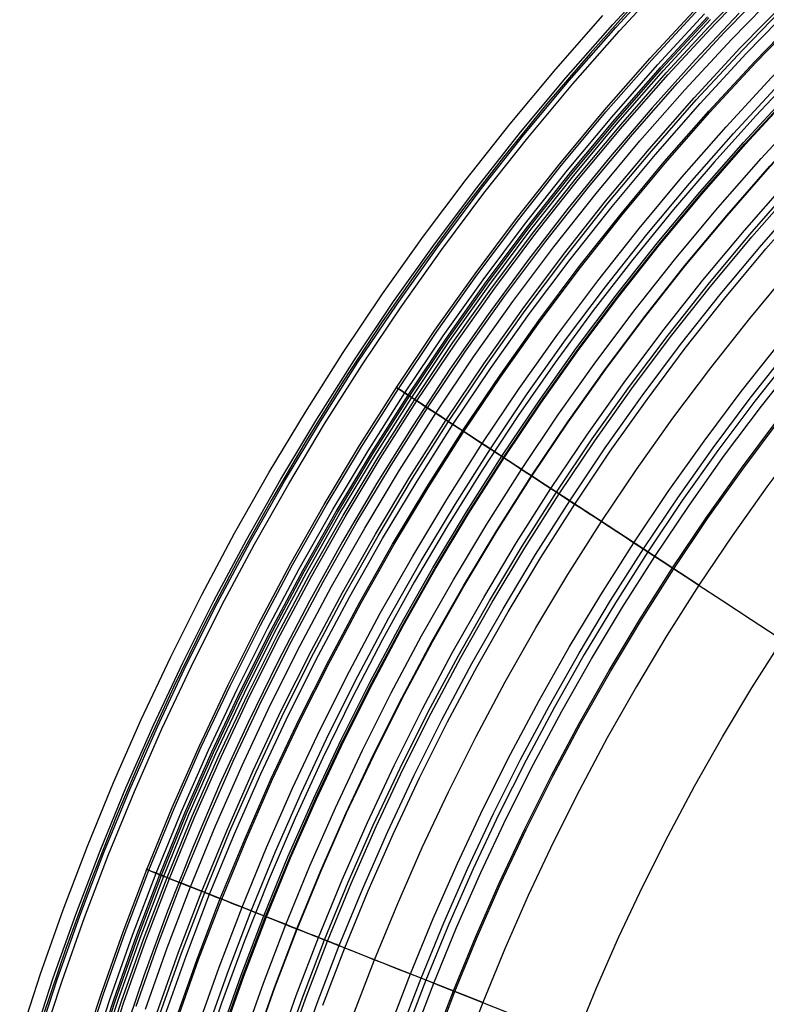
# Model space of a CAD drawing. Header units: millimetres. Extents: x -14 to 488, y -50 to 50.
# Tile 11 of 256: x 58 to 72, y 16 to 33. Entities that reach past the tile are written whole.
import ezdxf

# ---------------------------------------------------------------- set-up
doc = ezdxf.new("R2010")
doc.units = ezdxf.units.MM
doc.header["$MEASUREMENT"] = 0
doc.layers.add('Default', color=7, linetype='Continuous')

msp = doc.modelspace()

# ---------------------------------------------------------------- linework, layer by layer
at = {"layer": 'Default'}
for points in [[(63.588, 15.54), (63.986, 16.582), (64.412, 17.619), (64.865, 18.65), (65.347, 19.674), (65.856, 20.69), (66.393, 21.697), (66.957, 22.693), (67.548, 23.678), (68.166, 24.65), (68.811, 25.609), (69.481, 26.553), (70.177, 27.482), (70.898, 28.393), (71.643, 29.287), (72.412, 30.162), (73.203, 31.018), (74.017, 31.853), (74.852, 32.667), (75.708, 33.459), (76.583, 34.228), (77.477, 34.973), (78.389, 35.693), (79.317, 36.389)], [(64.135, 15.339), (64.527, 16.367), (64.948, 17.391), (65.395, 18.409), (65.87, 19.42), (66.373, 20.423), (66.903, 21.416), (67.46, 22.4), (68.043, 23.372), (68.654, 24.332), (69.29, 25.278), (69.952, 26.21), (70.638, 27.126), (71.35, 28.026), (72.085, 28.909), (72.844, 29.773), (73.626, 30.617), (74.429, 31.442), (75.253, 32.245), (76.098, 33.026), (76.962, 33.785), (77.844, 34.521), (78.744, 35.232)], [(64.795, 15.096), (65.181, 16.109), (65.594, 17.116), (66.035, 18.118), (66.503, 19.113), (66.997, 20.1), (67.519, 21.078), (68.067, 22.046), (68.641, 23.002), (69.242, 23.947), (69.868, 24.879), (70.519, 25.796), (71.195, 26.698), (71.896, 27.583), (72.62, 28.452), (73.366, 29.302), (74.135, 30.133), (74.926, 30.945), (75.737, 31.735), (76.569, 32.504), (77.419, 33.251), (78.287, 33.975), (79.173, 34.675)], [(64.988, 15.025), (65.373, 16.033), (65.784, 17.035), (66.223, 18.033), (66.688, 19.023), (67.18, 20.005), (67.7, 20.978), (68.245, 21.942), (68.817, 22.894), (69.414, 23.834), (70.038, 24.761), (70.686, 25.674), (71.359, 26.572), (72.056, 27.453), (72.776, 28.318), (73.52, 29.164), (74.285, 29.991), (75.072, 30.799), (75.879, 31.586), (76.707, 32.351), (77.553, 33.094), (78.417, 33.815), (79.299, 34.512)], [(79.348, 34.428), (78.468, 33.733), (77.607, 33.015), (76.765, 32.275), (75.942, 31.513), (75.14, 30.731), (74.357, 29.928), (73.596, 29.105), (72.856, 28.263), (72.138, 27.402), (71.442, 26.523), (70.769, 25.626), (70.12, 24.712), (69.495, 23.782), (68.906, 22.856), (68.34, 21.915), (67.799, 20.96), (67.281, 19.992), (66.789, 19.011), (66.321, 18.018), (65.879, 17.013), (65.462, 15.997), (65.086, 15.013)], [(58.309, 14.874), (58.687, 16.034), (59.096, 17.191), (59.536, 18.343), (60.007, 19.491), (60.509, 20.631), (61.041, 21.764), (61.604, 22.888), (62.198, 24.002), (62.822, 25.104), (63.477, 26.194), (64.16, 27.269), (64.873, 28.33), (65.615, 29.374), (66.385, 30.401), (67.182, 31.41), (68.007, 32.399), (68.857, 33.367), (69.733, 34.314)], [(58.383, 14.851), (58.76, 16.009), (59.169, 17.164), (59.608, 18.315), (60.078, 19.46), (60.579, 20.599), (61.111, 21.731), (61.673, 22.853), (62.266, 23.965), (62.889, 25.065), (63.542, 26.153), (64.225, 27.227), (64.937, 28.286), (65.677, 29.329), (66.446, 30.354), (67.242, 31.361), (68.065, 32.349), (68.914, 33.315), (69.789, 34.26)], [(58.468, 14.824), (58.845, 15.98), (59.253, 17.133), (59.691, 18.282), (60.16, 19.425), (60.66, 20.562), (61.191, 21.691), (61.752, 22.812), (62.344, 23.922), (62.966, 25.02), (63.618, 26.106), (64.3, 27.178), (65.01, 28.235), (65.75, 29.276), (66.517, 30.3), (67.312, 31.305), (68.133, 32.29), (68.981, 33.255), (69.854, 34.199)], [(59.56, 14.482), (59.929, 15.612), (60.327, 16.738), (60.755, 17.861), (61.214, 18.978), (61.702, 20.088), (62.221, 21.192), (62.769, 22.286), (63.347, 23.37), (63.955, 24.443), (64.592, 25.504), (65.258, 26.552), (65.952, 27.584), (66.674, 28.601), (67.424, 29.601), (68.2, 30.583), (69.003, 31.546), (69.831, 32.489), (70.684, 33.411), (71.56, 34.31)], [(59.604, 14.469), (59.972, 15.597), (60.37, 16.722), (60.798, 17.844), (61.256, 18.96), (61.744, 20.069), (62.262, 21.172), (62.81, 22.265), (63.388, 23.348), (63.995, 24.42), (64.631, 25.48), (65.296, 26.527), (65.99, 27.558), (66.711, 28.574), (67.46, 29.573), (68.236, 30.554), (69.038, 31.516), (69.865, 32.458), (70.717, 33.379), (71.593, 34.278)], [(60.191, 15.523), (60.588, 16.643), (61.013, 17.759), (61.469, 18.869), (61.955, 19.974), (62.47, 21.07), (63.016, 22.158), (63.591, 23.237), (64.195, 24.304), (64.828, 25.358), (65.49, 26.4), (66.18, 27.427), (66.898, 28.438), (67.644, 29.432), (68.416, 30.408), (69.214, 31.366), (70.037, 32.303), (70.885, 33.22), (71.757, 34.114)], [(61.316, 15.14), (61.702, 16.233), (62.118, 17.321), (62.562, 18.405), (63.036, 19.482), (63.539, 20.552), (64.071, 21.613), (64.632, 22.664), (65.221, 23.705), (65.839, 24.734), (66.484, 25.75), (67.158, 26.751), (67.858, 27.738), (68.585, 28.707), (69.338, 29.66), (70.116, 30.594), (70.919, 31.508), (71.746, 32.402), (72.597, 33.274), (73.469, 34.124)], [(61.316, 15.14), (61.702, 16.233), (62.118, 17.321), (62.562, 18.405), (63.036, 19.482), (63.539, 20.552), (64.071, 21.613), (64.632, 22.664), (65.221, 23.705), (65.839, 24.734), (66.484, 25.75), (67.158, 26.751), (67.858, 27.738), (68.585, 28.707), (69.338, 29.66), (70.116, 30.594), (70.919, 31.508), (71.746, 32.402), (72.597, 33.274), (73.469, 34.124)], [(73.854, 34.125), (73.036, 33.339), (72.237, 32.533), (71.458, 31.708), (70.7, 30.865), (69.962, 30.003), (69.221, 29.094), (68.504, 28.166), (67.81, 27.221), (67.139, 26.259), (66.484, 25.264), (65.853, 24.254), (65.249, 23.227), (64.671, 22.186), (64.114, 21.118), (63.584, 20.037), (63.083, 18.942), (62.61, 17.835), (62.163, 16.711), (61.745, 15.575), (61.357, 14.429)], [(62.33, 14.796), (62.708, 15.863), (63.114, 16.927), (63.548, 17.986), (64.011, 19.038), (64.502, 20.084), (65.022, 21.121), (65.57, 22.149), (66.146, 23.166), (66.75, 24.171), (67.381, 25.164), (68.039, 26.143), (68.723, 27.106), (69.434, 28.054), (70.169, 28.985), (70.93, 29.897), (71.715, 30.791), (72.523, 31.664), (73.354, 32.517), (74.206, 33.348), (75.08, 34.156)], [(62.34, 14.793), (62.717, 15.86), (63.123, 16.923), (63.558, 17.982), (64.02, 19.034), (64.512, 20.079), (65.031, 21.116), (65.579, 22.144), (66.155, 23.161), (66.759, 24.166), (67.389, 25.158), (68.047, 26.137), (68.731, 27.1), (69.442, 28.048), (70.177, 28.978), (70.938, 29.891), (71.722, 30.784), (72.53, 31.657), (73.361, 32.51), (74.213, 33.34), (75.087, 34.148)], [(60.361, 15.465), (60.755, 16.581), (61.18, 17.693), (61.634, 18.799), (62.118, 19.9), (62.631, 20.992), (63.175, 22.076), (63.747, 23.15), (64.349, 24.214), (64.98, 25.265), (65.64, 26.302), (66.327, 27.325), (67.043, 28.332), (67.785, 29.323), (68.555, 30.296), (69.35, 31.25), (70.17, 32.183), (71.015, 33.096), (71.883, 33.988)], [(61.484, 15.083), (61.869, 16.172), (62.283, 17.256), (62.726, 18.335), (63.198, 19.408), (63.699, 20.474), (64.228, 21.531), (64.787, 22.579), (65.374, 23.616), (65.99, 24.641), (66.633, 25.653), (67.304, 26.651), (68.001, 27.633), (68.726, 28.599), (69.476, 29.548), (70.251, 30.478), (71.051, 31.389), (71.875, 32.28), (72.722, 33.149), (73.591, 33.996)], [(62.73, 14.66), (63.104, 15.718), (63.507, 16.772), (63.937, 17.82), (64.396, 18.863), (64.883, 19.899), (65.398, 20.927), (65.941, 21.945), (66.511, 22.953), (67.109, 23.949), (67.735, 24.933), (68.386, 25.902), (69.065, 26.857), (69.768, 27.796), (70.498, 28.718), (71.251, 29.622), (72.029, 30.508), (72.83, 31.373), (73.653, 32.218), (74.497, 33.041), (75.363, 33.842)], [(69.252, 33.741), (68.445, 32.843), (67.659, 31.926), (66.871, 30.959), (66.108, 29.972), (65.369, 28.966), (64.656, 27.942), (63.959, 26.884), (63.288, 25.809), (62.645, 24.716), (62.03, 23.608), (61.437, 22.472), (60.873, 21.322), (60.34, 20.157), (59.836, 18.979), (59.361, 17.782), (58.916, 16.573), (58.504, 15.354)], [(59.182, 14.601), (59.554, 15.739), (59.955, 16.875), (60.387, 18.006), (60.849, 19.133), (61.342, 20.252), (61.865, 21.364), (62.418, 22.468), (63.001, 23.561), (63.613, 24.643), (64.255, 25.712), (64.927, 26.768), (65.626, 27.809), (66.355, 28.835), (67.11, 29.843), (67.893, 30.833), (68.702, 31.804), (69.537, 32.754), (70.397, 33.683)], [(59.221, 14.589), (59.592, 15.726), (59.993, 16.861), (60.425, 17.992), (60.886, 19.117), (61.378, 20.236), (61.901, 21.347), (62.453, 22.449), (63.036, 23.542), (63.648, 24.623), (64.289, 25.691), (64.96, 26.746), (65.659, 27.787), (66.387, 28.811), (67.142, 29.818), (67.924, 30.808), (68.733, 31.778), (69.567, 32.727), (70.426, 33.656)], [(60.572, 15.393), (60.965, 16.504), (61.387, 17.611), (61.839, 18.712), (62.321, 19.807), (62.832, 20.895), (63.373, 21.974), (63.943, 23.043), (64.542, 24.101), (65.17, 25.147), (65.827, 26.18), (66.511, 27.198), (67.223, 28.201), (67.962, 29.187), (68.728, 30.155), (69.519, 31.104), (70.336, 32.034), (71.177, 32.943), (72.041, 33.83)], [(60.625, 15.375), (61.017, 16.485), (61.439, 17.59), (61.891, 18.69), (62.372, 19.784), (62.882, 20.87), (63.423, 21.948), (63.992, 23.016), (64.59, 24.073), (65.218, 25.118), (65.873, 26.149), (66.557, 27.166), (67.268, 28.168), (68.007, 29.153), (68.771, 30.12), (69.562, 31.068), (70.377, 31.997), (71.217, 32.904), (72.08, 33.79)], [(60.715, 15.345), (61.107, 16.452), (61.528, 17.555), (61.979, 18.653), (62.459, 19.744), (62.968, 20.829), (63.507, 21.904), (64.076, 22.97), (64.673, 24.025), (65.299, 25.068), (65.953, 26.097), (66.636, 27.112), (67.346, 28.112), (68.082, 29.094), (68.845, 30.06), (69.634, 31.006), (70.448, 31.933), (71.286, 32.839), (72.148, 33.723)], [(61.718, 15.004), (62.101, 16.087), (62.512, 17.165), (62.953, 18.239), (63.422, 19.306), (63.921, 20.366), (64.448, 21.418), (65.003, 22.46), (65.587, 23.492), (66.2, 24.511), (66.839, 25.518), (67.507, 26.51), (68.201, 27.488), (68.921, 28.449), (69.667, 29.392), (70.439, 30.318), (71.234, 31.224), (72.054, 32.11), (72.896, 32.974), (73.761, 33.817)], [(61.752, 14.992), (62.135, 16.074), (62.546, 17.152), (62.986, 18.225), (63.455, 19.291), (63.953, 20.351), (64.48, 21.401), (65.035, 22.443), (65.619, 23.473), (66.23, 24.492), (66.87, 25.498), (67.536, 26.49), (68.23, 27.466), (68.95, 28.427), (69.695, 29.37), (70.466, 30.294), (71.261, 31.2), (72.08, 32.085), (72.922, 32.949), (73.786, 33.79)], [(61.766, 14.988), (62.148, 16.069), (62.56, 17.146), (63, 18.219), (63.469, 19.285), (63.966, 20.344), (64.493, 21.395), (65.048, 22.436), (65.631, 23.466), (66.243, 24.484), (66.882, 25.49), (67.548, 26.481), (68.242, 27.458), (68.961, 28.418), (69.707, 29.36), (70.477, 30.285), (71.272, 31.19), (72.091, 32.075), (72.932, 32.938), (73.796, 33.78)], [(62.844, 14.621), (63.217, 15.676), (63.618, 16.727), (64.047, 17.774), (64.505, 18.814), (64.991, 19.847), (65.504, 20.872), (66.046, 21.887), (66.615, 22.892), (67.211, 23.886), (67.835, 24.867), (68.485, 25.834), (69.161, 26.786), (69.864, 27.723), (70.591, 28.643), (71.342, 29.545), (72.118, 30.427), (72.916, 31.291), (73.737, 32.133), (74.58, 32.954), (75.443, 33.753)], [(62.898, 14.603), (63.27, 15.657), (63.671, 16.706), (64.1, 17.751), (64.557, 18.79), (65.042, 19.822), (65.555, 20.846), (66.095, 21.86), (66.664, 22.864), (67.26, 23.856), (67.882, 24.836), (68.532, 25.802), (69.207, 26.753), (69.909, 27.688), (70.635, 28.607), (71.386, 29.508), (72.16, 30.389), (72.958, 31.251), (73.778, 32.093), (74.619, 32.913), (75.481, 33.711)], [(58.076, 14.947), (58.456, 16.112), (58.867, 17.275), (59.309, 18.433), (59.782, 19.586), (60.286, 20.732), (60.822, 21.871), (61.388, 23), (61.984, 24.119), (62.611, 25.227), (63.269, 26.322), (63.956, 27.403), (64.672, 28.469), (65.418, 29.518), (66.191, 30.55), (66.993, 31.564), (67.821, 32.557), (68.676, 33.53)], [(59.355, 14.547), (59.725, 15.681), (60.125, 16.813), (60.555, 17.94), (61.015, 19.062), (61.506, 20.178), (62.027, 21.286), (62.578, 22.385), (63.159, 23.474), (63.769, 24.552), (64.409, 25.618), (65.077, 26.67), (65.775, 27.707), (66.5, 28.728), (67.253, 29.733), (68.033, 30.719), (68.839, 31.686), (69.671, 32.633), (70.527, 33.559)], [(59.422, 14.526), (59.792, 15.658), (60.191, 16.788), (60.621, 17.914), (61.081, 19.034), (61.571, 20.148), (62.091, 21.255), (62.641, 22.352), (63.221, 23.44), (63.83, 24.516), (64.469, 25.58), (65.137, 26.631), (65.833, 27.667), (66.557, 28.687), (67.309, 29.69), (68.088, 30.675), (68.893, 31.64), (69.724, 32.586), (70.579, 33.51)], [(59.453, 14.516), (59.822, 15.648), (60.221, 16.777), (60.651, 17.902), (61.11, 19.022), (61.6, 20.135), (62.12, 21.241), (62.669, 22.338), (63.249, 23.424), (63.858, 24.5), (64.496, 25.564), (65.164, 26.613), (65.859, 27.648), (66.583, 28.668), (67.335, 29.67), (68.113, 30.654), (68.917, 31.619), (69.747, 32.564), (70.602, 33.488)], [(71.159, 33.576), (70.355, 32.725), (69.572, 31.854), (68.811, 30.965), (68.046, 30.026), (67.306, 29.069), (66.59, 28.093), (65.898, 27.1), (65.221, 26.074), (64.571, 25.031), (63.947, 23.972), (63.35, 22.897), (62.775, 21.795), (62.229, 20.679), (61.711, 19.55), (61.223, 18.407), (60.762, 17.246), (60.331, 16.074), (59.93, 14.891)], [(71.159, 33.576), (70.355, 32.725), (69.572, 31.854), (68.811, 30.965), (68.046, 30.026), (67.306, 29.069), (66.59, 28.093), (65.898, 27.1), (65.221, 26.074), (64.571, 25.031), (63.947, 23.972), (63.35, 22.897), (62.775, 21.795), (62.229, 20.679), (61.711, 19.55), (61.223, 18.407), (60.762, 17.246), (60.331, 16.074), (59.93, 14.891)], [(60.914, 15.277), (61.304, 16.379), (61.723, 17.478), (62.172, 18.571), (62.65, 19.658), (63.157, 20.737), (63.694, 21.808), (64.26, 22.869), (64.854, 23.919), (65.478, 24.957), (66.129, 25.982), (66.808, 26.993), (67.515, 27.988), (68.249, 28.966), (69.008, 29.927), (69.794, 30.87), (70.604, 31.792), (71.439, 32.694), (72.296, 33.574)], [(60.94, 15.268), (61.329, 16.37), (61.748, 17.468), (62.197, 18.56), (62.674, 19.646), (63.181, 20.725), (63.718, 21.795), (64.283, 22.856), (64.878, 23.906), (65.501, 24.943), (66.152, 25.967), (66.831, 26.977), (67.537, 27.972), (68.27, 28.95), (69.029, 29.91), (69.814, 30.852), (70.624, 31.774), (71.458, 32.675), (72.315, 33.555)], [(62.127, 14.865), (62.507, 15.937), (62.914, 17.006), (63.351, 18.07), (63.816, 19.127), (64.31, 20.177), (64.832, 21.219), (65.382, 22.252), (65.961, 23.274), (66.567, 24.284), (67.201, 25.281), (67.862, 26.264), (68.55, 27.233), (69.264, 28.185), (70.003, 29.12), (70.767, 30.037), (71.556, 30.934), (72.368, 31.812), (73.202, 32.668), (74.059, 33.503)], [(63.116, 14.529), (63.486, 15.577), (63.885, 16.622), (64.312, 17.661), (64.766, 18.695), (65.249, 19.722), (65.759, 20.74), (66.297, 21.749), (66.863, 22.748), (67.455, 23.735), (68.075, 24.71), (68.721, 25.671), (69.393, 26.617), (70.091, 27.548), (70.813, 28.462), (71.56, 29.358), (72.331, 30.235), (73.125, 31.093), (73.94, 31.93), (74.778, 32.746), (75.635, 33.54)], [(65.229, 14.96), (65.603, 15.941), (66.019, 16.953), (66.46, 17.954), (66.926, 18.944), (67.417, 19.922), (67.932, 20.886), (68.472, 21.838), (69.035, 22.776), (69.622, 23.699), (70.245, 24.626), (70.892, 25.536), (71.563, 26.43), (72.256, 27.306), (72.971, 28.164), (73.709, 29.003), (74.468, 29.823), (75.247, 30.623), (76.047, 31.403), (76.867, 32.162), (77.706, 32.899), (78.564, 33.615)], [(59.497, 14.502), (59.866, 15.633), (60.265, 16.761), (60.694, 17.885), (61.153, 19.004), (61.642, 20.116), (62.161, 21.221), (62.71, 22.316), (63.289, 23.402), (63.898, 24.477), (64.536, 25.539), (65.202, 26.588), (65.898, 27.622), (66.621, 28.64), (67.371, 29.642), (68.149, 30.625), (68.953, 31.589), (69.782, 32.533), (70.636, 33.456)], [(65.581, 14.807), (65.96, 15.8), (66.366, 16.788), (66.798, 17.771), (67.257, 18.747), (67.742, 19.715), (68.253, 20.674), (68.791, 21.623), (69.354, 22.562), (69.943, 23.488), (70.558, 24.402), (71.196, 25.302), (71.86, 26.186), (72.546, 27.055), (73.256, 27.907), (73.989, 28.741), (74.743, 29.556), (75.519, 30.352), (76.315, 31.127), (77.13, 31.882), (77.964, 32.614), (78.816, 33.324)], [(65.61, 14.797), (65.988, 15.789), (66.393, 16.777), (66.825, 17.758), (67.284, 18.734), (67.768, 19.701), (68.28, 20.66), (68.817, 21.608), (69.38, 22.546), (69.968, 23.472), (70.582, 24.385), (71.221, 25.284), (71.883, 26.168), (72.57, 27.036), (73.279, 27.887), (74.011, 28.721), (74.765, 29.535), (75.54, 30.331), (76.335, 31.106), (77.15, 31.859), (77.983, 32.591), (78.835, 33.301)], [(79.179, 32.877), (78.338, 32.177), (77.516, 31.454), (76.711, 30.71), (75.926, 29.945), (75.161, 29.159), (74.417, 28.355), (73.694, 27.532), (72.994, 26.692), (72.316, 25.835), (71.662, 24.962), (71.031, 24.075), (70.425, 23.173), (69.844, 22.259), (69.289, 21.333), (68.758, 20.397), (68.254, 19.45), (67.775, 18.495), (67.322, 17.532), (66.896, 16.563), (66.496, 15.588), (66.122, 14.609)], [(68.18, 14.921), (68.563, 15.855), (68.971, 16.782), (69.404, 17.704), (69.863, 18.618), (70.346, 19.524), (70.853, 20.421), (71.385, 21.307), (71.942, 22.182), (72.522, 23.045), (73.125, 23.894), (73.751, 24.73), (74.4, 25.55), (75.07, 26.355), (75.762, 27.142), (76.475, 27.912), (77.207, 28.664), (77.958, 29.396), (78.728, 30.108)], [(68.18, 14.921), (68.563, 15.855), (68.971, 16.782), (69.404, 17.704), (69.863, 18.618), (70.346, 19.524), (70.853, 20.421), (71.385, 21.307), (71.942, 22.182), (72.522, 23.045), (73.125, 23.894), (73.751, 24.73), (74.4, 25.55), (75.07, 26.355), (75.762, 27.142), (76.475, 27.912), (77.207, 28.664), (77.958, 29.396), (78.728, 30.108)]]:
    msp.add_lwpolyline(points, dxfattribs=at)
at = {"layer": 'Default', "extrusion": (0.641175, 0.767394, 0)}
for points in [[(-34.451, 25.334), (-34.451, 25.301), (-34.45, 25.267), (-34.448, 25.234), (-34.445, 25.2), (-34.442, 25.165), (-34.437, 25.131), (-34.432, 25.096), (-34.426, 25.061), (-34.419, 25.027), (-34.411, 24.992), (-34.403, 24.957), (-34.393, 24.922), (-34.383, 24.887), (-34.371, 24.852), (-34.359, 24.817), (-34.346, 24.782), (-34.332, 24.748), (-34.317, 24.713), (-34.3, 24.679), (-34.284, 24.645), (-34.266, 24.612), (-34.247, 24.579), (-34.227, 24.546), (-34.207, 24.514), (-34.185, 24.482), (-34.163, 24.45), (-34.14, 24.419), (-34.116, 24.389), (-34.091, 24.359), (-34.065, 24.33), (-34.039, 24.301), (-34.012, 24.274), (-33.984, 24.247), (-33.955, 24.22), (-33.926, 24.195), (-33.897, 24.17), (-33.866, 24.146), (-33.835, 24.123), (-33.804, 24.1), (-33.772, 24.079), (-33.74, 24.058), (-33.707, 24.039), (-33.674, 24.02), (-33.64, 24.002), (-33.606, 23.985), (-33.572, 23.969), (-33.538, 23.954), (-33.503, 23.94), (-33.469, 23.926), (-33.434, 23.914), (-33.399, 23.903), (-33.364, 23.892), (-33.329, 23.883), (-33.294, 23.874), (-33.259, 23.866), (-33.224, 23.859), (-33.189, 23.853), (-33.155, 23.848), (-33.12, 23.844), (-33.086, 23.84), (-33.052, 23.838), (-33.018, 23.836), (-32.984, 23.835), (-32.951, 23.834), (-32.918, 23.835), (-32.884, 23.836), (-32.85, 23.838), (-32.816, 23.84), (-32.782, 23.844), (-32.748, 23.848), (-32.713, 23.853), (-32.678, 23.859), (-32.643, 23.866), (-32.608, 23.874), (-32.573, 23.883), (-32.538, 23.892), (-32.503, 23.903), (-32.468, 23.914), (-32.434, 23.926), (-32.399, 23.94), (-32.364, 23.954), (-32.33, 23.969), (-32.296, 23.985), (-32.262, 24.002), (-32.229, 24.02), (-32.195, 24.039), (-32.163, 24.058), (-32.13, 24.079), (-32.098, 24.1), (-32.067, 24.123), (-32.036, 24.146), (-32.006, 24.17), (-31.976, 24.195), (-31.947, 24.22), (-31.918, 24.247), (-31.89, 24.274), (-31.863, 24.301), (-31.837, 24.33), (-31.811, 24.359), (-31.787, 24.389), (-31.763, 24.419), (-31.739, 24.45), (-31.717, 24.482), (-31.696, 24.514), (-31.675, 24.546), (-31.655, 24.579), (-31.637, 24.612), (-31.619, 24.645), (-31.602, 24.679), (-31.586, 24.713), (-31.571, 24.748), (-31.556, 24.782), (-31.543, 24.817), (-31.531, 24.852), (-31.519, 24.887), (-31.509, 24.922), (-31.499, 24.957), (-31.491, 24.992), (-31.483, 25.027), (-31.476, 25.061), (-31.47, 25.096), (-31.465, 25.131), (-31.461, 25.165), (-31.457, 25.2), (-31.454, 25.234), (-31.453, 25.267), (-31.451, 25.301), (-31.451, 25.334)], [(-31.451, 25.334), (-31.451, 25.368), (-31.453, 25.401), (-31.454, 25.435), (-31.457, 25.469), (-31.461, 25.503), (-31.465, 25.538), (-31.47, 25.573), (-31.476, 25.607), (-31.483, 25.642), (-31.491, 25.677), (-31.499, 25.712), (-31.509, 25.747), (-31.519, 25.782), (-31.531, 25.817), (-31.543, 25.852), (-31.556, 25.886), (-31.571, 25.921), (-31.586, 25.955), (-31.602, 25.989), (-31.619, 26.023), (-31.637, 26.057), (-31.655, 26.09), (-31.675, 26.123), (-31.696, 26.155), (-31.717, 26.187), (-31.739, 26.219), (-31.763, 26.249), (-31.787, 26.28), (-31.811, 26.31), (-31.837, 26.339), (-31.863, 26.367), (-31.89, 26.395), (-31.918, 26.422), (-31.947, 26.448), (-31.976, 26.474), (-32.006, 26.499), (-32.036, 26.523), (-32.067, 26.546), (-32.098, 26.568), (-32.13, 26.59), (-32.163, 26.61), (-32.195, 26.63), (-32.229, 26.649), (-32.262, 26.667), (-32.296, 26.684), (-32.33, 26.7), (-32.364, 26.715), (-32.399, 26.729), (-32.434, 26.742), (-32.468, 26.755), (-32.503, 26.766), (-32.538, 26.776), (-32.573, 26.786), (-32.608, 26.795), (-32.643, 26.802), (-32.678, 26.809), (-32.713, 26.815), (-32.748, 26.82), (-32.782, 26.825), (-32.816, 26.828), (-32.85, 26.831), (-32.884, 26.833), (-32.918, 26.834), (-32.951, 26.834), (-32.984, 26.834), (-33.018, 26.833), (-33.052, 26.831), (-33.086, 26.828), (-33.12, 26.825), (-33.155, 26.82), (-33.189, 26.815), (-33.224, 26.809), (-33.259, 26.802), (-33.294, 26.795), (-33.329, 26.786), (-33.364, 26.776), (-33.399, 26.766), (-33.434, 26.755), (-33.469, 26.742), (-33.503, 26.729), (-33.538, 26.715), (-33.572, 26.7), (-33.606, 26.684), (-33.64, 26.667), (-33.674, 26.649), (-33.707, 26.63), (-33.74, 26.61), (-33.772, 26.59), (-33.804, 26.568), (-33.835, 26.546), (-33.866, 26.523), (-33.897, 26.499), (-33.926, 26.474), (-33.955, 26.448), (-33.984, 26.422), (-34.012, 26.395), (-34.039, 26.367), (-34.065, 26.339), (-34.091, 26.31), (-34.116, 26.28), (-34.14, 26.249), (-34.163, 26.219), (-34.185, 26.187), (-34.207, 26.155), (-34.227, 26.123), (-34.247, 26.09), (-34.266, 26.057), (-34.284, 26.023), (-34.3, 25.989), (-34.317, 25.955), (-34.332, 25.921), (-34.346, 25.886), (-34.359, 25.852), (-34.371, 25.817), (-34.383, 25.782), (-34.393, 25.747), (-34.403, 25.712), (-34.411, 25.677), (-34.419, 25.642), (-34.426, 25.607), (-34.432, 25.573), (-34.437, 25.538), (-34.442, 25.503), (-34.445, 25.469), (-34.448, 25.435), (-34.45, 25.401), (-34.451, 25.368), (-34.451, 25.334)]]:
    msp.add_lwpolyline(points, dxfattribs=at)
at = {"layer": 'Default', "extrusion": (0.153219, -0.234359, 0.96)}
msp.add_lwpolyline([(76.447, 5.853), (76.447, 6.715)], dxfattribs=at)
at = {"layer": 'Default', "extrusion": (0.561162, 0.827706, 0)}
for points in [[(-40.836, 25.334), (-40.836, 25.301), (-40.835, 25.267), (-40.833, 25.234), (-40.83, 25.2), (-40.827, 25.165), (-40.823, 25.131), (-40.817, 25.096), (-40.811, 25.061), (-40.804, 25.027), (-40.797, 24.992), (-40.788, 24.957), (-40.779, 24.922), (-40.768, 24.887), (-40.757, 24.852), (-40.744, 24.817), (-40.731, 24.782), (-40.717, 24.748), (-40.702, 24.713), (-40.686, 24.679), (-40.669, 24.645), (-40.651, 24.612), (-40.632, 24.579), (-40.612, 24.546), (-40.592, 24.514), (-40.57, 24.482), (-40.548, 24.45), (-40.525, 24.419), (-40.501, 24.389), (-40.476, 24.359), (-40.451, 24.33), (-40.424, 24.301), (-40.397, 24.274), (-40.369, 24.247), (-40.341, 24.22), (-40.312, 24.195), (-40.282, 24.17), (-40.252, 24.146), (-40.221, 24.123), (-40.189, 24.1), (-40.157, 24.079), (-40.125, 24.058), (-40.092, 24.039), (-40.059, 24.02), (-40.025, 24.002), (-39.992, 23.985), (-39.957, 23.969), (-39.923, 23.954), (-39.889, 23.94), (-39.854, 23.926), (-39.819, 23.914), (-39.784, 23.903), (-39.749, 23.892), (-39.714, 23.883), (-39.679, 23.874), (-39.644, 23.866), (-39.609, 23.859), (-39.575, 23.853), (-39.54, 23.848), (-39.505, 23.844), (-39.471, 23.84), (-39.437, 23.838), (-39.403, 23.836), (-39.37, 23.835), (-39.336, 23.834), (-39.303, 23.835), (-39.27, 23.836), (-39.236, 23.838), (-39.202, 23.84), (-39.167, 23.844), (-39.133, 23.848), (-39.098, 23.853), (-39.063, 23.859), (-39.029, 23.866), (-38.994, 23.874), (-38.959, 23.883), (-38.924, 23.892), (-38.889, 23.903), (-38.854, 23.914), (-38.819, 23.926), (-38.784, 23.94), (-38.75, 23.954), (-38.715, 23.969), (-38.681, 23.985), (-38.647, 24.002), (-38.614, 24.02), (-38.581, 24.039), (-38.548, 24.058), (-38.516, 24.079), (-38.484, 24.1), (-38.452, 24.123), (-38.421, 24.146), (-38.391, 24.17), (-38.361, 24.195), (-38.332, 24.22), (-38.304, 24.247), (-38.276, 24.274), (-38.249, 24.301), (-38.222, 24.33), (-38.197, 24.359), (-38.172, 24.389), (-38.148, 24.419), (-38.125, 24.45), (-38.102, 24.482), (-38.081, 24.514), (-38.06, 24.546), (-38.041, 24.579), (-38.022, 24.612), (-38.004, 24.645), (-37.987, 24.679), (-37.971, 24.713), (-37.956, 24.748), (-37.942, 24.782), (-37.928, 24.817), (-37.916, 24.852), (-37.905, 24.887), (-37.894, 24.922), (-37.885, 24.957), (-37.876, 24.992), (-37.868, 25.027), (-37.861, 25.061), (-37.855, 25.096), (-37.85, 25.131), (-37.846, 25.165), (-37.842, 25.2), (-37.84, 25.234), (-37.838, 25.267), (-37.837, 25.301), (-37.836, 25.334)], [(-37.836, 25.334), (-37.837, 25.368), (-37.838, 25.401), (-37.84, 25.435), (-37.842, 25.469), (-37.846, 25.503), (-37.85, 25.538), (-37.855, 25.573), (-37.861, 25.607), (-37.868, 25.642), (-37.876, 25.677), (-37.885, 25.712), (-37.894, 25.747), (-37.905, 25.782), (-37.916, 25.817), (-37.928, 25.852), (-37.942, 25.886), (-37.956, 25.921), (-37.971, 25.955), (-37.987, 25.989), (-38.004, 26.023), (-38.022, 26.057), (-38.041, 26.09), (-38.06, 26.123), (-38.081, 26.155), (-38.102, 26.187), (-38.125, 26.219), (-38.148, 26.249), (-38.172, 26.28), (-38.197, 26.31), (-38.222, 26.339), (-38.249, 26.367), (-38.276, 26.395), (-38.304, 26.422), (-38.332, 26.448), (-38.361, 26.474), (-38.391, 26.499), (-38.421, 26.523), (-38.452, 26.546), (-38.484, 26.568), (-38.516, 26.59), (-38.548, 26.61), (-38.581, 26.63), (-38.614, 26.649), (-38.647, 26.667), (-38.681, 26.684), (-38.715, 26.7), (-38.75, 26.715), (-38.784, 26.729), (-38.819, 26.742), (-38.854, 26.755), (-38.889, 26.766), (-38.924, 26.776), (-38.959, 26.786), (-38.994, 26.795), (-39.029, 26.802), (-39.063, 26.809), (-39.098, 26.815), (-39.133, 26.82), (-39.167, 26.825), (-39.202, 26.828), (-39.236, 26.831), (-39.27, 26.833), (-39.303, 26.834), (-39.336, 26.834), (-39.37, 26.834), (-39.403, 26.833), (-39.437, 26.831), (-39.471, 26.828), (-39.505, 26.825), (-39.54, 26.82), (-39.575, 26.815), (-39.609, 26.809), (-39.644, 26.802), (-39.679, 26.795), (-39.714, 26.786), (-39.749, 26.776), (-39.784, 26.766), (-39.819, 26.755), (-39.854, 26.742), (-39.889, 26.729), (-39.923, 26.715), (-39.957, 26.7), (-39.992, 26.684), (-40.025, 26.667), (-40.059, 26.649), (-40.092, 26.63), (-40.125, 26.61), (-40.157, 26.59), (-40.189, 26.568), (-40.221, 26.546), (-40.252, 26.523), (-40.282, 26.499), (-40.312, 26.474), (-40.341, 26.448), (-40.369, 26.422), (-40.397, 26.395), (-40.424, 26.367), (-40.451, 26.339), (-40.476, 26.31), (-40.501, 26.28), (-40.525, 26.249), (-40.548, 26.219), (-40.57, 26.187), (-40.592, 26.155), (-40.612, 26.123), (-40.632, 26.09), (-40.651, 26.057), (-40.669, 26.023), (-40.686, 25.989), (-40.702, 25.955), (-40.717, 25.921), (-40.731, 25.886), (-40.744, 25.852), (-40.757, 25.817), (-40.768, 25.782), (-40.779, 25.747), (-40.788, 25.712), (-40.797, 25.677), (-40.804, 25.642), (-40.811, 25.607), (-40.817, 25.573), (-40.823, 25.538), (-40.827, 25.503), (-40.83, 25.469), (-40.833, 25.435), (-40.835, 25.401), (-40.836, 25.368), (-40.836, 25.334)]]:
    msp.add_lwpolyline(points, dxfattribs=at)
at = {"layer": 'Default', "extrusion": (0.19799, -0.19799, 0.96)}
msp.add_lwpolyline([(63.899, -8.081), (63.899, -7.227)], dxfattribs=at)
at = {"layer": 'Default', "extrusion": (0.54721, 0.836996, 0)}
msp.add_lwpolyline([(-45.057, 77.808), (-45.059, 77.812), (-45.06, 77.816), (-45.061, 77.821), (-45.063, 77.825), (-45.065, 77.829), (-45.067, 77.833), (-45.069, 77.838), (-45.071, 77.842), (-45.073, 77.846), (-45.075, 77.85), (-45.077, 77.854), (-45.08, 77.859), (-45.083, 77.863), (-45.085, 77.867), (-45.088, 77.871), (-45.091, 77.875), (-45.094, 77.879), (-45.098, 77.882), (-45.101, 77.886), (-45.104, 77.89), (-45.108, 77.893), (-45.112, 77.897), (-45.115, 77.901), (-45.119, 77.904), (-45.123, 77.907), (-45.127, 77.91), (-45.131, 77.913), (-45.135, 77.916), (-45.14, 77.919), (-45.144, 77.922), (-45.149, 77.925), (-45.153, 77.927), (-45.158, 77.93), (-45.162, 77.932), (-45.167, 77.934), (-45.172, 77.936), (-45.176, 77.938), (-45.181, 77.94), (-45.186, 77.942), (-45.191, 77.943), (-45.196, 77.945), (-45.201, 77.946), (-45.206, 77.947), (-45.211, 77.948), (-45.216, 77.949), (-45.221, 77.95), (-45.226, 77.951), (-45.231, 77.951), (-45.236, 77.952), (-45.24, 77.952), (-45.245, 77.952), (-45.25, 77.952), (-45.255, 77.952), (-45.26, 77.952), (-45.265, 77.951), (-45.269, 77.951), (-45.274, 77.95), (-45.279, 77.95), (-45.283, 77.949), (-45.288, 77.948), (-45.292, 77.947), (-45.297, 77.946), (-45.301, 77.945), (-45.305, 77.944)], dxfattribs=at)
at = {"layer": 'Default', "extrusion": (0.474119, 0.880461, 0)}
for points in [[(-46.422, 25.334), (-46.421, 25.301), (-46.42, 25.267), (-46.418, 25.234), (-46.416, 25.2), (-46.412, 25.165), (-46.408, 25.131), (-46.403, 25.096), (-46.397, 25.061), (-46.39, 25.027), (-46.382, 24.992), (-46.373, 24.957), (-46.364, 24.922), (-46.353, 24.887), (-46.342, 24.852), (-46.33, 24.817), (-46.316, 24.782), (-46.302, 24.748), (-46.287, 24.713), (-46.271, 24.679), (-46.254, 24.645), (-46.236, 24.612), (-46.217, 24.579), (-46.198, 24.546), (-46.177, 24.514), (-46.156, 24.482), (-46.133, 24.45), (-46.11, 24.419), (-46.086, 24.389), (-46.061, 24.359), (-46.036, 24.33), (-46.009, 24.301), (-45.982, 24.274), (-45.954, 24.247), (-45.926, 24.22), (-45.897, 24.195), (-45.867, 24.17), (-45.837, 24.146), (-45.806, 24.123), (-45.774, 24.1), (-45.742, 24.079), (-45.71, 24.058), (-45.677, 24.039), (-45.644, 24.02), (-45.611, 24.002), (-45.577, 23.985), (-45.543, 23.969), (-45.508, 23.954), (-45.474, 23.94), (-45.439, 23.926), (-45.404, 23.914), (-45.369, 23.903), (-45.334, 23.892), (-45.299, 23.883), (-45.264, 23.874), (-45.229, 23.866), (-45.195, 23.859), (-45.16, 23.853), (-45.125, 23.848), (-45.091, 23.844), (-45.056, 23.84), (-45.022, 23.838), (-44.988, 23.836), (-44.955, 23.835), (-44.922, 23.834), (-44.888, 23.835), (-44.855, 23.836), (-44.821, 23.838), (-44.787, 23.84), (-44.753, 23.844), (-44.718, 23.848), (-44.683, 23.853), (-44.649, 23.859), (-44.614, 23.866), (-44.579, 23.874), (-44.544, 23.883), (-44.509, 23.892), (-44.474, 23.903), (-44.439, 23.914), (-44.404, 23.926), (-44.369, 23.94), (-44.335, 23.954), (-44.301, 23.969), (-44.266, 23.985), (-44.233, 24.002), (-44.199, 24.02), (-44.166, 24.039), (-44.133, 24.058), (-44.101, 24.079), (-44.069, 24.1), (-44.037, 24.123), (-44.006, 24.146), (-43.976, 24.17), (-43.946, 24.195), (-43.917, 24.22), (-43.889, 24.247), (-43.861, 24.274), (-43.834, 24.301), (-43.807, 24.33), (-43.782, 24.359), (-43.757, 24.389), (-43.733, 24.419), (-43.71, 24.45), (-43.688, 24.482), (-43.666, 24.514), (-43.646, 24.546), (-43.626, 24.579), (-43.607, 24.612), (-43.589, 24.645), (-43.572, 24.679), (-43.556, 24.713), (-43.541, 24.748), (-43.527, 24.782), (-43.514, 24.817), (-43.501, 24.852), (-43.49, 24.887), (-43.479, 24.922), (-43.47, 24.957), (-43.461, 24.992), (-43.454, 25.027), (-43.447, 25.061), (-43.441, 25.096), (-43.435, 25.131), (-43.431, 25.165), (-43.428, 25.2), (-43.425, 25.234), (-43.423, 25.267), (-43.422, 25.301), (-43.422, 25.334)], [(-43.422, 25.334), (-43.422, 25.368), (-43.423, 25.401), (-43.425, 25.435), (-43.428, 25.469), (-43.431, 25.503), (-43.435, 25.538), (-43.441, 25.573), (-43.447, 25.607), (-43.454, 25.642), (-43.461, 25.677), (-43.47, 25.712), (-43.479, 25.747), (-43.49, 25.782), (-43.501, 25.817), (-43.514, 25.852), (-43.527, 25.886), (-43.541, 25.921), (-43.556, 25.955), (-43.572, 25.989), (-43.589, 26.023), (-43.607, 26.057), (-43.626, 26.09), (-43.646, 26.123), (-43.666, 26.155), (-43.688, 26.187), (-43.71, 26.219), (-43.733, 26.249), (-43.757, 26.28), (-43.782, 26.31), (-43.807, 26.339), (-43.834, 26.367), (-43.861, 26.395), (-43.889, 26.422), (-43.917, 26.448), (-43.946, 26.474), (-43.976, 26.499), (-44.006, 26.523), (-44.037, 26.546), (-44.069, 26.568), (-44.101, 26.59), (-44.133, 26.61), (-44.166, 26.63), (-44.199, 26.649), (-44.233, 26.667), (-44.266, 26.684), (-44.301, 26.7), (-44.335, 26.715), (-44.369, 26.729), (-44.404, 26.742), (-44.439, 26.755), (-44.474, 26.766), (-44.509, 26.776), (-44.544, 26.786), (-44.579, 26.795), (-44.614, 26.802), (-44.649, 26.809), (-44.683, 26.815), (-44.718, 26.82), (-44.753, 26.825), (-44.787, 26.828), (-44.821, 26.831), (-44.855, 26.833), (-44.888, 26.834), (-44.922, 26.834), (-44.955, 26.834), (-44.988, 26.833), (-45.022, 26.831), (-45.056, 26.828), (-45.091, 26.825), (-45.125, 26.82), (-45.16, 26.815), (-45.195, 26.809), (-45.229, 26.802), (-45.264, 26.795), (-45.299, 26.786), (-45.334, 26.776), (-45.369, 26.766), (-45.404, 26.755), (-45.439, 26.742), (-45.474, 26.729), (-45.508, 26.715), (-45.543, 26.7), (-45.577, 26.684), (-45.611, 26.667), (-45.644, 26.649), (-45.677, 26.63), (-45.71, 26.61), (-45.742, 26.59), (-45.774, 26.568), (-45.806, 26.546), (-45.837, 26.523), (-45.867, 26.499), (-45.897, 26.474), (-45.926, 26.448), (-45.954, 26.422), (-45.982, 26.395), (-46.009, 26.367), (-46.036, 26.339), (-46.061, 26.31), (-46.086, 26.28), (-46.11, 26.249), (-46.133, 26.219), (-46.156, 26.187), (-46.177, 26.155), (-46.198, 26.123), (-46.217, 26.09), (-46.236, 26.057), (-46.254, 26.023), (-46.271, 25.989), (-46.287, 25.955), (-46.302, 25.921), (-46.316, 25.886), (-46.33, 25.852), (-46.342, 25.817), (-46.353, 25.782), (-46.364, 25.747), (-46.373, 25.712), (-46.382, 25.677), (-46.39, 25.642), (-46.397, 25.607), (-46.403, 25.573), (-46.408, 25.538), (-46.412, 25.503), (-46.416, 25.469), (-46.418, 25.435), (-46.42, 25.401), (-46.421, 25.368), (-46.422, 25.334)]]:
    msp.add_lwpolyline(points, dxfattribs=at)
at = {"layer": 'Default', "extrusion": (0.234359, -0.153219, 0.96)}
msp.add_lwpolyline([(49.98, -19.556), (49.98, -18.694)], dxfattribs=at)
at = {"layer": 'Default', "extrusion": (0.381154, 0.924512, 0)}
for points in [[(-51.085, 25.334), (-51.085, 25.301), (-51.084, 25.267), (-51.082, 25.234), (-51.079, 25.2), (-51.076, 25.165), (-51.071, 25.131), (-51.066, 25.096), (-51.06, 25.061), (-51.053, 25.027), (-51.046, 24.992), (-51.037, 24.957), (-51.027, 24.922), (-51.017, 24.887), (-51.006, 24.852), (-50.993, 24.817), (-50.98, 24.782), (-50.966, 24.748), (-50.951, 24.713), (-50.935, 24.679), (-50.918, 24.645), (-50.9, 24.612), (-50.881, 24.579), (-50.861, 24.546), (-50.841, 24.514), (-50.819, 24.482), (-50.797, 24.45), (-50.774, 24.419), (-50.75, 24.389), (-50.725, 24.359), (-50.699, 24.33), (-50.673, 24.301), (-50.646, 24.274), (-50.618, 24.247), (-50.59, 24.22), (-50.561, 24.195), (-50.531, 24.17), (-50.5, 24.146), (-50.469, 24.123), (-50.438, 24.1), (-50.406, 24.079), (-50.374, 24.058), (-50.341, 24.039), (-50.308, 24.02), (-50.274, 24.002), (-50.24, 23.985), (-50.206, 23.969), (-50.172, 23.954), (-50.137, 23.94), (-50.103, 23.926), (-50.068, 23.914), (-50.033, 23.903), (-49.998, 23.892), (-49.963, 23.883), (-49.928, 23.874), (-49.893, 23.866), (-49.858, 23.859), (-49.823, 23.853), (-49.789, 23.848), (-49.754, 23.844), (-49.72, 23.84), (-49.686, 23.838), (-49.652, 23.836), (-49.619, 23.835), (-49.585, 23.834), (-49.552, 23.835), (-49.518, 23.836), (-49.485, 23.838), (-49.451, 23.84), (-49.416, 23.844), (-49.382, 23.848), (-49.347, 23.853), (-49.312, 23.859), (-49.277, 23.866), (-49.243, 23.874), (-49.208, 23.883), (-49.173, 23.892), (-49.138, 23.903), (-49.103, 23.914), (-49.068, 23.926), (-49.033, 23.94), (-48.999, 23.954), (-48.964, 23.969), (-48.93, 23.985), (-48.896, 24.002), (-48.863, 24.02), (-48.83, 24.039), (-48.797, 24.058), (-48.764, 24.079), (-48.733, 24.1), (-48.701, 24.123), (-48.67, 24.146), (-48.64, 24.17), (-48.61, 24.195), (-48.581, 24.22), (-48.552, 24.247), (-48.525, 24.274), (-48.498, 24.301), (-48.471, 24.33), (-48.446, 24.359), (-48.421, 24.389), (-48.397, 24.419), (-48.374, 24.45), (-48.351, 24.482), (-48.33, 24.514), (-48.309, 24.546), (-48.29, 24.579), (-48.271, 24.612), (-48.253, 24.645), (-48.236, 24.679), (-48.22, 24.713), (-48.205, 24.748), (-48.191, 24.782), (-48.177, 24.817), (-48.165, 24.852), (-48.154, 24.887), (-48.143, 24.922), (-48.134, 24.957), (-48.125, 24.992), (-48.117, 25.027), (-48.11, 25.061), (-48.104, 25.096), (-48.099, 25.131), (-48.095, 25.165), (-48.091, 25.2), (-48.089, 25.234), (-48.087, 25.267), (-48.086, 25.301), (-48.085, 25.334)], [(-48.085, 25.334), (-48.086, 25.368), (-48.087, 25.401), (-48.089, 25.435), (-48.091, 25.469), (-48.095, 25.503), (-48.099, 25.538), (-48.104, 25.573), (-48.11, 25.607), (-48.117, 25.642), (-48.125, 25.677), (-48.134, 25.712), (-48.143, 25.747), (-48.154, 25.782), (-48.165, 25.817), (-48.177, 25.852), (-48.191, 25.886), (-48.205, 25.921), (-48.22, 25.955), (-48.236, 25.989), (-48.253, 26.023), (-48.271, 26.057), (-48.29, 26.09), (-48.309, 26.123), (-48.33, 26.155), (-48.351, 26.187), (-48.374, 26.219), (-48.397, 26.249), (-48.421, 26.28), (-48.446, 26.31), (-48.471, 26.339), (-48.498, 26.367), (-48.525, 26.395), (-48.552, 26.422), (-48.581, 26.448), (-48.61, 26.474), (-48.64, 26.499), (-48.67, 26.523), (-48.701, 26.546), (-48.733, 26.568), (-48.764, 26.59), (-48.797, 26.61), (-48.83, 26.63), (-48.863, 26.649), (-48.896, 26.667), (-48.93, 26.684), (-48.964, 26.7), (-48.999, 26.715), (-49.033, 26.729), (-49.068, 26.742), (-49.103, 26.755), (-49.138, 26.766), (-49.173, 26.776), (-49.208, 26.786), (-49.243, 26.795), (-49.277, 26.802), (-49.312, 26.809), (-49.347, 26.815), (-49.382, 26.82), (-49.416, 26.825), (-49.451, 26.828), (-49.485, 26.831), (-49.518, 26.833), (-49.552, 26.834), (-49.585, 26.834), (-49.619, 26.834), (-49.652, 26.833), (-49.686, 26.831), (-49.72, 26.828), (-49.754, 26.825), (-49.789, 26.82), (-49.823, 26.815), (-49.858, 26.809), (-49.893, 26.802), (-49.928, 26.795), (-49.963, 26.786), (-49.998, 26.776), (-50.033, 26.766), (-50.068, 26.755), (-50.103, 26.742), (-50.137, 26.729), (-50.172, 26.715), (-50.206, 26.7), (-50.24, 26.684), (-50.274, 26.667), (-50.308, 26.649), (-50.341, 26.63), (-50.374, 26.61), (-50.406, 26.59), (-50.438, 26.568), (-50.469, 26.546), (-50.5, 26.523), (-50.531, 26.499), (-50.561, 26.474), (-50.59, 26.448), (-50.618, 26.422), (-50.646, 26.395), (-50.673, 26.367), (-50.699, 26.339), (-50.725, 26.31), (-50.75, 26.28), (-50.774, 26.249), (-50.797, 26.219), (-50.819, 26.187), (-50.841, 26.155), (-50.861, 26.123), (-50.881, 26.09), (-50.9, 26.057), (-50.918, 26.023), (-50.935, 25.989), (-50.951, 25.955), (-50.966, 25.921), (-50.98, 25.886), (-50.993, 25.852), (-51.006, 25.817), (-51.017, 25.782), (-51.027, 25.747), (-51.037, 25.712), (-51.046, 25.677), (-51.053, 25.642), (-51.06, 25.607), (-51.066, 25.573), (-51.071, 25.538), (-51.076, 25.503), (-51.079, 25.469), (-51.082, 25.435), (-51.084, 25.401), (-51.085, 25.368), (-51.085, 25.334)]]:
    msp.add_lwpolyline(points, dxfattribs=at)
at = {"layer": 'Default', "extrusion": (0.368095, 0.929788, 0)}
msp.add_lwpolyline([(-54.881, 77.808), (-54.883, 77.812), (-54.884, 77.816), (-54.885, 77.821), (-54.887, 77.825), (-54.889, 77.829), (-54.891, 77.833), (-54.893, 77.838), (-54.895, 77.842), (-54.897, 77.846), (-54.899, 77.85), (-54.902, 77.854), (-54.904, 77.859), (-54.907, 77.863), (-54.909, 77.867), (-54.912, 77.871), (-54.915, 77.875), (-54.918, 77.879), (-54.922, 77.882), (-54.925, 77.886), (-54.928, 77.89), (-54.932, 77.893), (-54.936, 77.897), (-54.939, 77.901), (-54.943, 77.904), (-54.947, 77.907), (-54.951, 77.91), (-54.955, 77.913), (-54.959, 77.916), (-54.964, 77.919), (-54.968, 77.922), (-54.973, 77.925), (-54.977, 77.927), (-54.982, 77.93), (-54.986, 77.932), (-54.991, 77.934), (-54.996, 77.936), (-55, 77.938), (-55.005, 77.94), (-55.01, 77.942), (-55.015, 77.943), (-55.02, 77.945), (-55.025, 77.946), (-55.03, 77.947), (-55.035, 77.948), (-55.04, 77.949), (-55.045, 77.95), (-55.05, 77.951), (-55.055, 77.951), (-55.06, 77.952), (-55.065, 77.952), (-55.069, 77.952), (-55.074, 77.952), (-55.079, 77.952), (-55.084, 77.952), (-55.089, 77.951), (-55.093, 77.951), (-55.098, 77.95), (-55.103, 77.95), (-55.107, 77.949), (-55.112, 77.948), (-55.116, 77.947), (-55.121, 77.946), (-55.125, 77.945), (-55.129, 77.944)], dxfattribs=at)
at = {"layer": 'Default'}
for points in [[(70.425, 23.173, 77.664), (68.6, 24.367, 69.832), (67.389, 25.158, 63.954), (66.962, 25.438, 61.594), (66.623, 25.659, 59.535), (66.129, 25.982, 56.064), (65.764, 26.221, 53.106), (65.49, 26.4, 50.456), (65.295, 26.528, 47.938), (65.164, 26.613, 45.377), (65.088, 26.663, 42.659), (65.077, 26.67, 39.922), (65.1, 26.655, 38.608), (65.144, 26.626, 37.365), (65.209, 26.584, 36.219), (65.25, 26.557, 35.691), (65.296, 26.527, 35.197), (65.349, 26.492, 34.74), (65.406, 26.455, 34.317), (65.468, 26.414, 33.926), (65.534, 26.371, 33.566), (65.603, 26.326, 33.235), (65.676, 26.279, 32.93), (65.75, 26.23, 32.65), (65.827, 26.18, 32.392), (65.904, 26.129, 32.154), (65.983, 26.077, 31.935), (66.064, 26.025, 31.731), (66.145, 25.972, 31.54), (66.228, 25.918, 31.36), (66.312, 25.863, 31.187), (66.484, 25.75, 30.857), (67.111, 25.34, 29.72), (67.201, 25.281, 29.544), (67.291, 25.223, 29.36), (67.378, 25.165, 29.168), (67.464, 25.11, 28.967), (67.546, 25.056, 28.758), (67.625, 25.004, 28.539), (67.663, 24.979, 28.426), (67.7, 24.955, 28.31), (67.736, 24.932, 28.191), (67.77, 24.909, 28.07), (67.803, 24.888, 27.946), (67.835, 24.867, 27.819), (67.865, 24.847, 27.689), (67.894, 24.828, 27.556), (67.922, 24.81, 27.419), (67.948, 24.793, 27.278), (67.972, 24.777, 27.134), (67.994, 24.763, 26.987), (68.014, 24.75, 26.837), (68.032, 24.738, 26.683), (68.048, 24.728, 26.527), (68.061, 24.719, 26.368), (68.071, 24.713, 26.205), (68.078, 24.708, 26.04), (68.082, 24.705, 25.872), (68.083, 24.704, 25.702), (68.081, 24.706, 25.528), (68.075, 24.71, 25.353), (68.065, 24.716, 25.175), (68.052, 24.725, 24.994), (68.035, 24.736, 24.811), (68.013, 24.75, 24.627), (67.987, 24.767, 24.44), (67.957, 24.787, 24.251), (67.922, 24.81, 24.061), (67.882, 24.836, 23.869), (67.838, 24.865, 23.676), (67.789, 24.897, 23.481), (67.734, 24.933, 23.285), (67.674, 24.972, 23.088), (67.609, 25.014, 22.891), (67.539, 25.061, 22.692), (67.463, 25.11, 22.493), (67.381, 25.164, 22.293), (67.294, 25.22, 22.095), (67.205, 25.279, 21.9), (67.02, 25.4, 21.518), (66.438, 25.78, 20.374), (66.244, 25.907, 19.976), (66.056, 26.03, 19.561), (65.964, 26.09, 19.345), (65.873, 26.149, 19.123), (65.785, 26.207, 18.895), (65.7, 26.263, 18.659), (65.617, 26.317, 18.416), (65.538, 26.369, 18.163), (65.462, 26.418, 17.902), (65.39, 26.466, 17.63), (65.321, 26.51, 17.348), (65.258, 26.552, 17.055), (65.199, 26.59, 16.75), (65.146, 26.625, 16.433), (65.098, 26.656, 16.102), (65.056, 26.684, 15.757), (65.021, 26.707, 15.399), (64.993, 26.725, 15.025), (64.973, 26.738, 14.635), (64.96, 26.746, 14.229), (64.916, 26.775, 10.965), (64.927, 26.768, 10.041), (64.957, 26.748, 9.192), (64.981, 26.733, 8.793), (65.011, 26.713, 8.411), (65.048, 26.689, 8.043), (65.092, 26.66, 7.691), (65.143, 26.627, 7.352), (65.172, 26.608, 7.187), (65.202, 26.588, 7.026), (65.236, 26.566, 6.863), (65.271, 26.543, 6.703), (65.309, 26.518, 6.545), (65.349, 26.492, 6.388), (65.435, 26.436, 6.082), (65.528, 26.375, 5.784), (65.627, 26.311, 5.496), (65.731, 26.242, 5.218), (65.84, 26.171, 4.951), (65.953, 26.097, 4.695), (66.07, 26.021, 4.45), (66.188, 25.944, 4.219), (66.307, 25.866, 4), (66.426, 25.788, 3.795), (66.544, 25.711, 3.605), (66.66, 25.635, 3.43), (66.773, 25.561, 3.271), (66.828, 25.525, 3.197), (66.882, 25.49, 3.128), (66.993, 25.417, 2.989), (67.103, 25.346, 2.859), (67.21, 25.275, 2.735), (67.316, 25.206, 2.619), (67.421, 25.137, 2.51), (67.526, 25.069, 2.407), (67.63, 25.001, 2.31), (67.735, 24.933, 2.219), (67.84, 24.864, 2.134), (67.946, 24.794, 2.053), (68, 24.759, 2.015), (68.055, 24.723, 1.978), (68.11, 24.687, 1.941), (68.223, 24.613, 1.872), (68.281, 24.575, 1.838), (68.34, 24.537, 1.806), (68.4, 24.497, 1.774), (68.524, 24.416, 1.714), (68.654, 24.332, 1.657), (68.79, 24.243, 1.603), (68.932, 24.149, 1.552), (69.083, 24.051, 1.504), (69.242, 23.947, 1.46), (69.409, 23.838, 1.419), (69.586, 23.722, 1.381), (69.772, 23.6, 1.347), (69.968, 23.472, 1.316), (70.175, 23.337, 1.289), (70.393, 23.195, 1.265), (70.861, 22.888, 1.229), (71.377, 22.551, 1.207), (105.871, 0, 1.2)], [(66.496, 15.588, 77.664), (64.468, 16.391, 69.832), (63.123, 16.923, 63.954), (62.648, 17.111, 61.594), (62.272, 17.26, 59.535), (61.723, 17.478, 56.064), (61.317, 17.638, 53.106), (61.013, 17.759, 50.456), (60.796, 17.845, 47.938), (60.651, 17.902, 45.377), (60.567, 17.935, 42.659), (60.555, 17.94, 39.922), (60.58, 17.93, 38.608), (60.629, 17.911, 37.365), (60.701, 17.882, 36.219), (60.746, 17.864, 35.691), (60.798, 17.844, 35.197), (60.856, 17.821, 34.74), (60.92, 17.796, 34.317), (60.989, 17.768, 33.926), (61.062, 17.739, 33.566), (61.139, 17.709, 33.235), (61.22, 17.677, 32.93), (61.302, 17.644, 32.65), (61.387, 17.611, 32.392), (61.474, 17.576, 32.154), (61.561, 17.542, 31.935), (61.65, 17.506, 31.731), (61.741, 17.471, 31.54), (61.833, 17.434, 31.36), (61.926, 17.397, 31.187), (62.118, 17.321, 30.857), (62.814, 17.046, 29.72), (62.914, 17.006, 29.544), (63.013, 16.967, 29.36), (63.111, 16.928, 29.168), (63.206, 16.891, 28.967), (63.297, 16.854, 28.758), (63.385, 16.82, 28.539), (63.427, 16.803, 28.426), (63.468, 16.787, 28.31), (63.508, 16.771, 28.191), (63.546, 16.756, 28.07), (63.583, 16.741, 27.946), (63.618, 16.727, 27.819), (63.652, 16.714, 27.689), (63.684, 16.701, 27.556), (63.715, 16.689, 27.419), (63.743, 16.678, 27.278), (63.77, 16.667, 27.134), (63.795, 16.657, 26.987), (63.817, 16.648, 26.837), (63.837, 16.641, 26.683), (63.855, 16.634, 26.527), (63.869, 16.628, 26.368), (63.88, 16.624, 26.205), (63.888, 16.62, 26.04), (63.893, 16.619, 25.872), (63.894, 16.618, 25.702), (63.891, 16.619, 25.528), (63.885, 16.622, 25.353), (63.874, 16.626, 25.175), (63.859, 16.632, 24.994), (63.84, 16.64, 24.811), (63.816, 16.649, 24.627), (63.787, 16.66, 24.44), (63.754, 16.674, 24.251), (63.715, 16.689, 24.061), (63.671, 16.706, 23.869), (63.622, 16.726, 23.676), (63.567, 16.748, 23.481), (63.506, 16.772, 23.285), (63.44, 16.798, 23.088), (63.368, 16.827, 22.891), (63.289, 16.858, 22.692), (63.205, 16.891, 22.493), (63.114, 16.927, 22.293), (63.018, 16.965, 22.095), (62.919, 17.004, 21.9), (62.713, 17.086, 21.518), (62.066, 17.342, 20.374), (61.851, 17.427, 19.976), (61.642, 17.51, 19.561), (61.539, 17.55, 19.345), (61.439, 17.59, 19.123), (61.341, 17.629, 18.895), (61.246, 17.666, 18.659), (61.155, 17.703, 18.416), (61.066, 17.738, 18.163), (60.982, 17.771, 17.902), (60.902, 17.803, 17.63), (60.826, 17.833, 17.348), (60.755, 17.861, 17.055), (60.69, 17.887, 16.75), (60.631, 17.91, 16.433), (60.578, 17.931, 16.102), (60.531, 17.949, 15.757), (60.492, 17.965, 15.399), (60.461, 17.977, 15.025), (60.438, 17.986, 14.635), (60.425, 17.992, 14.229), (60.375, 18.011, 10.965), (60.387, 18.006, 10.041), (60.421, 17.993, 9.192), (60.448, 17.982, 8.793), (60.481, 17.969, 8.411), (60.522, 17.953, 8.043), (60.571, 17.934, 7.691), (60.628, 17.911, 7.352), (60.66, 17.899, 7.187), (60.694, 17.885, 7.026), (60.731, 17.87, 6.863), (60.77, 17.855, 6.703), (60.813, 17.838, 6.545), (60.857, 17.821, 6.388), (60.952, 17.783, 6.082), (61.055, 17.742, 5.784), (61.165, 17.699, 5.496), (61.281, 17.653, 5.218), (61.402, 17.605, 4.951), (61.528, 17.555, 4.695), (61.657, 17.504, 4.45), (61.788, 17.452, 4.219), (61.921, 17.399, 4), (62.053, 17.347, 3.795), (62.185, 17.295, 3.605), (62.313, 17.244, 3.43), (62.439, 17.194, 3.271), (62.5, 17.17, 3.197), (62.56, 17.146, 3.128), (62.683, 17.097, 2.989), (62.805, 17.049, 2.859), (62.924, 17.002, 2.735), (63.042, 16.955, 2.619), (63.159, 16.909, 2.51), (63.275, 16.863, 2.407), (63.391, 16.817, 2.31), (63.507, 16.772, 2.219), (63.623, 16.725, 2.134), (63.742, 16.678, 2.053), (63.802, 16.655, 2.015), (63.862, 16.631, 1.978), (63.924, 16.606, 1.941), (64.049, 16.557, 1.872), (64.114, 16.531, 1.838), (64.179, 16.505, 1.806), (64.246, 16.479, 1.774), (64.383, 16.424, 1.714), (64.527, 16.367, 1.657), (64.679, 16.308, 1.603), (64.837, 16.245, 1.552), (65.005, 16.178, 1.504), (65.181, 16.109, 1.46), (65.367, 16.035, 1.419), (65.563, 15.957, 1.381), (65.77, 15.875, 1.347), (65.988, 15.789, 1.316), (66.218, 15.698, 1.289), (66.459, 15.603, 1.265), (66.98, 15.396, 1.229)]]:
    msp.add_polyline3d(points, dxfattribs=at)

doc.saveas('drawing.dxf')
